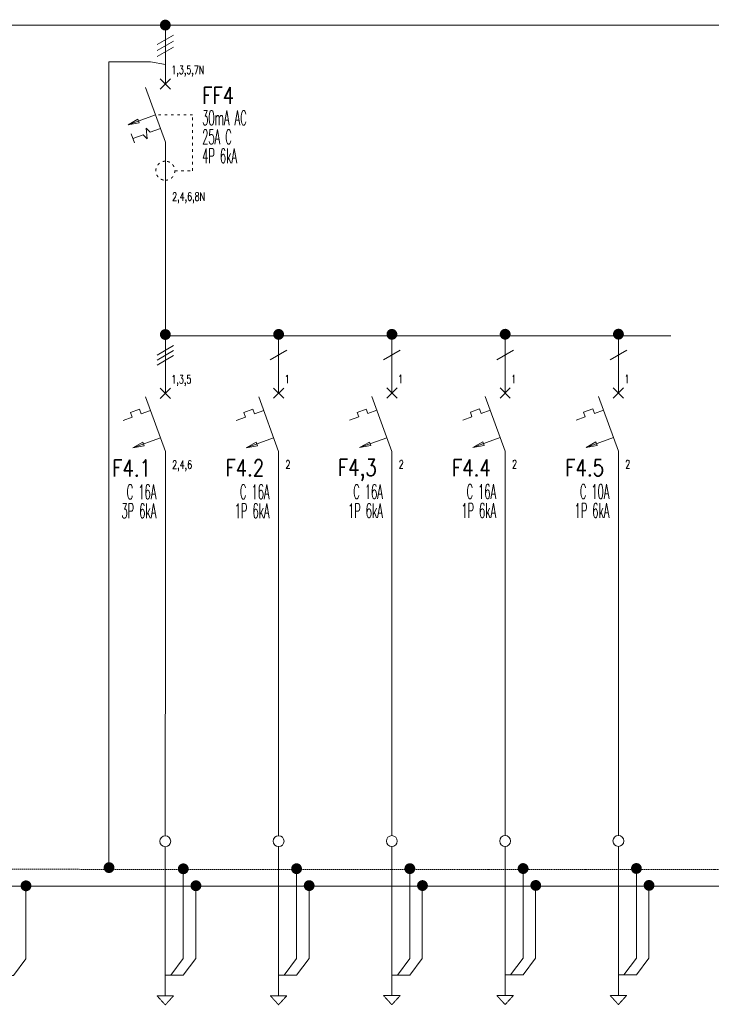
# Model space of a CAD drawing. Header units: millimetres. Extents: x 449515 to 838834, y -400723 to -307130.
# Tile 4 of 38: x 499961 to 516600, y -384603 to -360932. Entities that reach past the tile are written whole.
import ezdxf
from ezdxf.enums import TextEntityAlignment as Align

# ---------------------------------------------------------------- set-up
doc = ezdxf.new("R2010")
doc.units = ezdxf.units.MM
doc.header["$LTSCALE"] = 25.4
for name, pattern in [('ACAD_ISO03W100', [30, 12, -18]), ('CENTER2', [1.125, 0.75, -0.125, 0.125, -0.125]), ('HIDDEN', [0.375, 0.25, -0.125]), ('PO-ZWYK', [0])]:
    doc.linetypes.add(name, pattern=pattern)
for name, color, linetype, lineweight in [('I-EL_dodatkowe informacje', 7, 'Continuous', 13), ('I-EL_oznaczenia', 1, 'Continuous', 13), ('I-EL_projektowane-parametry', 4, 'Continuous', 13), ('I-EL_projektowane-połączenia', 80, 'Continuous', 13), ('I-EL_projektowane-symbol', 2, 'Continuous', 13), ('I-EL_projektowane-szyny zbiorcze', 31, 'Continuous', 13), ('I-EL_symbol', 2, 'Continuous', 13)]:
    doc.layers.add(name, color=color, linetype=linetype, lineweight=lineweight)
doc.styles.add('ROMANS', font='romans.shx', dxfattribs={"width": 0.75, "oblique": 15})
doc.styles.add('TXT 1.0', font='txt.shx')

# ---------------------------------------------------------------- blocks, each defined once
blk = doc.blocks.new('POŁĄCZENIE')
at = {"const_width": 0.65}
blk.add_lwpolyline([(-0.325, 0, 1), (0.325, 0, 1)], format="xyb", close=True, dxfattribs=at)

msp = doc.modelspace()

# ---------------------------------------------------------------- linework, layer by layer
at = {"layer": 'I-EL_projektowane-parametry', "color": 7}
for p, q in [((503264.625, -361531.4051, -2.8094), (503664.625, -361300.465, -2.8094)), ((503264.625, -361675.9843, -2.8094), (503664.625, -361445.0442, -2.8094)), ((503264.625, -361820.5635, -2.8094), (503664.625, -361589.6234, -2.8094)), ((503264.7793, -368999.0179, -0.7514), (503664.7793, -368768.0778, -0.7514)), ((503264.7793, -369114.3311, -0.7514), (503664.7793, -368883.391, -0.7514)), ((503264.7793, -369237.8809, -0.7514), (503664.7793, -369006.9408, -0.7514)), ((505990.1527, -369111.6701, -0.7514), (506390.1527, -368880.73, -0.7514)), ((508715.5261, -369110.1902, -0.7514), (509115.5261, -368879.25, -0.7514)), ((511440.8995, -369107.5292, -0.7514), (511840.8995, -368876.5891, -0.7514)), ((514166.2728, -369106.0492, -0.7514), (514566.2728, -368875.1091, -0.7514))]:
    msp.add_line(p, q, dxfattribs=at)
at = {"layer": 'I-EL_projektowane-połączenia'}
for p, q in [((503464.7793, -361094.6407, -3.8073), (503464.7793, -362330.3751, -3.8073)), ((503464.7793, -361094.6407, -2.5603), (503464.7793, -362007.29, -1.9574)), ((503464.7793, -361567.502, -2.5603), (503464.7793, -362007.7266, -2.4261)), ((503464.7793, -365343.232, -2.4261), (503464.7793, -368500.5, -2.4261)), ((503464.9336, -368532.9875, -1.7493), (503464.9336, -369768.7219, -1.7493)), ((503464.9336, -368532.9875, -0.5023), (503464.9337, -369445.6368, 0.1006)), ((503464.9336, -368532.9875, -0.5023), (515629.5734, -368532.9875, -0.5023)), ((506190.307, -368530.3265, -1.7493), (506190.307, -369766.061, -1.7493)), ((506190.307, -368530.3265, -0.5023), (506190.307, -369442.9759, 0.1006)), ((508915.6804, -368528.8465, -1.7493), (508915.6804, -369764.581, -1.7493)), ((508915.6804, -368528.8465, -0.5023), (508915.6804, -369441.4959, 0.1006)), ((511641.0538, -368526.1856, -1.7493), (511641.0538, -369761.92, -1.7493)), ((511641.0538, -368526.1856, -0.5023), (511641.0538, -369438.835, 0.1006)), ((514366.4271, -368524.7056, -1.7493), (514366.4271, -369760.4401, -1.7493)), ((514366.4271, -368524.7056, -0.5023), (514366.4271, -369437.355, 0.1006)), ((503464.9336, -369005.8488, -0.5023), (503464.9337, -369446.0734, -0.3681)), ((506190.307, -369003.1879, -0.5023), (506190.307, -369443.4124, -0.3681)), ((508915.6804, -369001.7079, -0.5023), (508915.6804, -369441.9325, -0.3681)), ((511641.0538, -368999.0469, -0.5023), (511641.0538, -369439.2715, -0.3681)), ((514366.4271, -368997.567, -0.5023), (514366.4271, -369437.7915, -0.3681)), ((503464.9337, -371866.2285, -0.3681), (503464.7793, -374920.2214, -2.894)), ((506190.307, -371863.5675, -0.3681), (506190.1527, -374917.5605, -2.894)), ((508915.6804, -371862.0876, -0.3681), (508915.5261, -374916.0805, -2.894)), ((511641.0538, -371859.4266, -0.3681), (511640.8994, -374913.4195, -2.894)), ((514366.4271, -371857.9466, -0.3681), (514366.2728, -374911.9396, -2.894))]:
    msp.add_line(p, q, dxfattribs=at)
for points, elevation in [([(502102.0926, -381338.6544), (502102.0926, -361945.4049), (503105.4185, -361945.4045), (503464.7793, -362007.7262)], -3.8305), ([(503464.7793, -374920.2214), (503463.5387, -380325.5902)], -2.894), ([(506190.1527, -374917.5605), (506188.9121, -380322.9293)], -2.894), ([(508915.5261, -374916.0805), (508914.2854, -380321.4493)], -2.894), ([(511640.8994, -374913.4195), (511639.6588, -380318.7884)], -2.894), ([(514366.2728, -374911.9396), (514365.0322, -380317.3084)], -2.894), ([(503463.5387, -384398.462), (503463.5387, -381042.5234)], -2.894), ([(506188.9121, -384395.8011), (506188.9121, -381039.8624)], -2.894), ([(508914.2854, -384394.3211), (508914.2854, -381038.3825)], -2.894), ([(511639.6588, -384391.6602), (511639.6588, -381035.7215)], -2.894), ([(514365.0322, -384390.1802), (514365.0322, -381034.2415)], -2.894), ([(503596.6892, -383904.2668), (503896.6892, -383504.2668), (503896.6892, -381322.6962), (503896.6892, -383504.2668), (503596.6892, -383904.2668), (503596.6892, -383904.2668), (503463.5387, -383904.2668)], -2.894), ([(506322.0626, -383901.6058), (506622.0626, -383501.6058), (506622.0626, -381320.0352), (506622.0626, -383501.6058), (506322.0626, -383901.6058), (506322.0626, -383901.6058), (506188.9121, -383901.6058)], -2.894), ([(509047.436, -383900.1258), (509347.436, -383500.1258), (509347.436, -381318.5552), (509347.436, -383500.1258), (509047.436, -383900.1258), (509047.436, -383900.1258), (508914.2854, -383900.1258)], -2.894), ([(511772.8093, -383897.4649), (512072.8093, -383497.4649), (512072.8093, -381315.8943), (512072.8093, -383497.4649), (511772.8093, -383897.4649), (511772.8093, -383897.4649), (511639.6588, -383897.4649)], -2.894), ([(514498.1827, -383895.9849), (514798.1827, -383495.9849), (514798.1827, -381314.4143), (514798.1827, -383495.9849), (514498.1827, -383895.9849), (514498.1827, -383895.9849), (514365.0322, -383895.9849)], -2.894), ([(500108.6292, -381757.0542), (500108.6292, -381757.0542), (500108.6292, -381757.0542), (500108.6292, -383506.9277), (499808.6292, -383906.9277), (499375.4787, -383906.9277), (499375.4787, -384401.123)], -2.894), ([(504196.6892, -381754.3933), (504196.6892, -381754.3933), (504196.6892, -381754.3933), (504196.6892, -383504.2668), (503896.6892, -383904.2668), (503463.5387, -383904.2668), (503463.5387, -384398.462)], -2.894), ([(506922.0626, -381751.7323), (506922.0626, -381751.7323), (506922.0626, -381751.7323), (506922.0626, -383501.6058), (506622.0626, -383901.6058), (506188.9121, -383901.6058), (506188.9121, -384395.8011)], -2.894), ([(509647.436, -381750.2523), (509647.436, -381750.2523), (509647.436, -381750.2523), (509647.436, -383500.1258), (509347.436, -383900.1258), (508914.2854, -383900.1258), (508914.2854, -384394.3211)], -2.894), ([(512372.8093, -381747.5914), (512372.8093, -381747.5914), (512372.8093, -381747.5914), (512372.8093, -383497.4649), (512072.8093, -383897.4649), (511639.6588, -383897.4649), (511639.6588, -384391.6602)], -2.894), ([(515098.1827, -381746.1114), (515098.1827, -381746.1114), (515098.1827, -381746.1114), (515098.1827, -383495.9849), (514798.1827, -383895.9849), (514365.0322, -383895.9849), (514365.0322, -384390.1802)], -2.894)]:
    msp.add_lwpolyline(points, dxfattribs=dict(at, elevation=elevation))
at = {"layer": 'I-EL_projektowane-symbol', "ltscale": 0.2}
for p, q in [((503463.5387, -380325.5902, -2.894), (503463.5387, -380552.7881, -2.894)), ((506188.9121, -380322.9293, -2.894), (506188.9121, -380550.1272, -2.894)), ((508914.2854, -380321.4493, -2.894), (508914.2854, -380548.6472, -2.894)), ((511639.6588, -380318.7884, -2.894), (511639.6588, -380545.9862, -2.894)), ((514365.0322, -380317.3084, -2.894), (514365.0322, -380544.5063, -2.894)), ((503463.5387, -380815.3255, -2.894), (503463.5387, -381042.5234, -2.894)), ((506188.9121, -380812.6646, -2.894), (506188.9121, -381039.8624, -2.894)), ((508914.2854, -380811.1846, -2.894), (508914.2854, -381038.3825, -2.894)), ((511639.6588, -380808.5237, -2.894), (511639.6588, -381035.7215, -2.894)), ((514365.0322, -380807.0437, -2.894), (514365.0322, -381034.2415, -2.894))]:
    msp.add_line(p, q, dxfattribs=at)
at = {"layer": 'I-EL_projektowane-symbol', "linetype": 'CENTER2', "ltscale": 0.2, "elevation": -2.894}
for points in [[(503662.246, -384398.462), (503264.8314, -384398.462), (503463.5387, -384617.2459)], [(506387.6194, -384395.8011), (505990.2048, -384395.8011), (506188.9121, -384614.585)], [(509112.9927, -384394.3211), (508715.5782, -384394.3211), (508914.2854, -384613.105)], [(511838.3661, -384391.6602), (511440.9515, -384391.6602), (511639.6588, -384610.4441)], [(514563.7395, -384390.1802), (514166.3249, -384390.1802), (514365.0322, -384608.9641)]]:
    msp.add_lwpolyline(points, close=True, dxfattribs=at)
at = {"layer": 'I-EL_projektowane-symbol', "ltscale": 0.2}
for centre in [(503463.5387, -380684.0568, -2.894), (506188.9121, -380681.3959, -2.894), (508914.2854, -380679.9159, -2.894), (511639.6588, -380677.2549, -2.894), (514365.0322, -380675.775, -2.894)]:
    msp.add_circle(centre, 131.2687, dxfattribs=at)
at = {"layer": 'I-EL_projektowane-szyny zbiorcze', "linetype": 'CENTER2', "lineweight": 20, "ltscale": 0.5}
msp.add_line((534878.792, -381764.045, -13.1905), (449668.2212, -381763.5648, -5.1081), dxfattribs=at)
at = {"layer": 'I-EL_projektowane-szyny zbiorcze', "linetype": 'PO-ZWYK', "lineweight": 25, "elevation": -13.3485}
msp.add_lwpolyline([(496644.3239, -361065.2975), (534931.591, -361059.5349)], dxfattribs=at)
at = {"layer": 'I-EL_projektowane-szyny zbiorcze', "linetype": 'HIDDEN', "lineweight": 20, "ltscale": 5, "elevation": 6.7599}
msp.add_lwpolyline([(534857.7062, -381365.5832), (461315.0339, -381348.9909), (461315.0339, -380934.3925), (449658.6672, -380934.3683)], dxfattribs=at)
at = {"layer": 'I-EL_symbol'}
for p, q in [((503464.7793, -362474.8549, -2.4261), (503464.7793, -362007.7266, -2.4261)), ((503340.9132, -362598.7209, -2.4261), (503588.6454, -362350.9888, -2.4261)), ((503588.6454, -362598.7209, -2.4261), (503340.9132, -362350.9888, -2.4261)), ((503464.7793, -363876.2396, -2.4261), (502985.4775, -362559.3687, -2.4261)), ((503464.7793, -365343.232, -2.4261), (503464.7793, -363876.2396, -2.4261)), ((503464.9337, -369913.2016, -0.3681), (503464.9337, -369446.0734, -0.3681)), ((503464.9337, -369913.2016, -0.3681), (503464.9337, -369446.0734, -0.3681)), ((506190.307, -369910.5407, -0.3681), (506190.307, -369443.4124, -0.3681)), ((506190.307, -369910.5407, -0.3681), (506190.307, -369443.4124, -0.3681)), ((508915.6804, -369909.0607, -0.3681), (508915.6804, -369441.9325, -0.3681)), ((508915.6804, -369909.0607, -0.3681), (508915.6804, -369441.9325, -0.3681)), ((511641.0538, -369906.3998, -0.3681), (511641.0538, -369439.2715, -0.3681)), ((511641.0538, -369906.3998, -0.3681), (511641.0538, -369439.2715, -0.3681)), ((514366.4271, -369904.9198, -0.3681), (514366.4271, -369437.7915, -0.3681)), ((514366.4271, -369904.9198, -0.3681), (514366.4271, -369437.7915, -0.3681)), ((503341.0676, -370037.0677, -0.3681), (503588.7997, -369789.3356, -0.3681)), ((503588.7997, -370037.0677, -0.3681), (503341.0676, -369789.3356, -0.3681)), ((503341.0676, -370037.0677, -0.3681), (503588.7997, -369789.3356, -0.3681)), ((503588.7997, -370037.0677, -0.3681), (503341.0676, -369789.3356, -0.3681)), ((506066.4409, -370034.4068, -0.3681), (506314.1731, -369786.6746, -0.3681)), ((506314.1731, -370034.4068, -0.3681), (506066.4409, -369786.6746, -0.3681)), ((506066.4409, -370034.4068, -0.3681), (506314.1731, -369786.6746, -0.3681)), ((506314.1731, -370034.4068, -0.3681), (506066.4409, -369786.6746, -0.3681)), ((508791.8143, -370032.9268, -0.3681), (509039.5465, -369785.1946, -0.3681)), ((509039.5465, -370032.9268, -0.3681), (508791.8143, -369785.1946, -0.3681)), ((508791.8143, -370032.9268, -0.3681), (509039.5465, -369785.1946, -0.3681)), ((509039.5465, -370032.9268, -0.3681), (508791.8143, -369785.1946, -0.3681)), ((511517.1877, -370030.2659, -0.3681), (511764.9199, -369782.5337, -0.3681)), ((511764.9199, -370030.2659, -0.3681), (511517.1877, -369782.5337, -0.3681)), ((511517.1877, -370030.2659, -0.3681), (511764.9199, -369782.5337, -0.3681)), ((511764.9199, -370030.2659, -0.3681), (511517.1877, -369782.5337, -0.3681)), ((514242.5611, -370028.7859, -0.3681), (514490.2932, -369781.0537, -0.3681)), ((514490.2932, -370028.7859, -0.3681), (514242.5611, -369781.0537, -0.3681)), ((514242.5611, -370028.7859, -0.3681), (514490.2932, -369781.0537, -0.3681)), ((514490.2932, -370028.7859, -0.3681), (514242.5611, -369781.0537, -0.3681)), ((503464.9337, -371314.5864, -0.3681), (502985.6318, -369997.7155, -0.3681)), ((503464.9337, -371314.5864, -0.3681), (502985.6318, -369997.7155, -0.3681)), ((506190.307, -371311.9255, -0.3681), (505711.0052, -369995.0545, -0.3681)), ((506190.307, -371311.9255, -0.3681), (505711.0052, -369995.0545, -0.3681)), ((508915.6804, -371310.4455, -0.3681), (508436.3786, -369993.5746, -0.3681)), ((508915.6804, -371310.4455, -0.3681), (508436.3786, -369993.5746, -0.3681)), ((511641.0538, -371307.7845, -0.3681), (511161.752, -369990.9136, -0.3681)), ((511641.0538, -371307.7845, -0.3681), (511161.752, -369990.9136, -0.3681)), ((514366.4271, -371306.3045, -0.3681), (513887.1253, -369989.4336, -0.3681)), ((514366.4271, -371306.3045, -0.3681), (513887.1253, -369989.4336, -0.3681)), ((503464.9337, -371866.2285, -0.3681), (503464.9337, -371314.5864, -0.3681)), ((503464.9337, -371866.2285, -0.3681), (503464.9337, -371314.5864, -0.3681)), ((506190.307, -371863.5675, -0.3681), (506190.307, -371311.9255, -0.3681)), ((506190.307, -371863.5675, -0.3681), (506190.307, -371311.9255, -0.3681)), ((508915.6804, -371862.0876, -0.3681), (508915.6804, -371310.4455, -0.3681)), ((508915.6804, -371862.0876, -0.3681), (508915.6804, -371310.4455, -0.3681)), ((511641.0538, -371859.4266, -0.3681), (511641.0538, -371307.7845, -0.3681)), ((511641.0538, -371859.4266, -0.3681), (511641.0538, -371307.7845, -0.3681)), ((514366.4271, -371857.9466, -0.3681), (514366.4271, -371306.3045, -0.3681)), ((514366.4271, -371857.9466, -0.3681), (514366.4271, -371306.3045, -0.3681))]:
    msp.add_line(p, q, dxfattribs=at)
at = {"layer": 'I-EL_symbol', "linetype": 'Continuous', "lineweight": 0}
for p, q in [((503225.1284, -363217.8042, -2.4261), (502566.693, -363457.4551, -2.4261)), ((502804.301, -363321.2798, -2.4261), (502566.693, -363457.4551, -2.4261)), ((502836.2348, -363409.0353, -2.4261), (502804.301, -363321.2798, -2.4261)), ((502566.693, -363457.4551, -2.4261), (502836.2348, -363409.0353, -2.4261)), ((503002.3947, -363539.15, -2.4261), (503029.0785, -363794.5474, -2.4261)), ((503103.5389, -363634.8995, -2.4261), (503002.3947, -363539.15, -2.4261)), ((503344.9539, -363547.0219, -2.4261), (503103.5389, -363634.8995, -2.4261)), ((502927.9343, -363698.7978, -2.4261), (502686.5249, -363786.6908, -2.4261)), ((503029.0785, -363794.5474, -2.4261), (502927.9343, -363698.7978, -2.4261)), ((503345.1082, -370985.3686, -0.3681), (502686.6728, -371225.0196, -0.3681)), ((503345.1082, -370985.3686, -0.3681), (502686.6728, -371225.0196, -0.3681)), ((502924.2808, -371088.8443, -0.3681), (502686.6728, -371225.0196, -0.3681)), ((502924.2808, -371088.8443, -0.3681), (502686.6728, -371225.0196, -0.3681)), ((502956.2146, -371176.5998, -0.3681), (502924.2808, -371088.8443, -0.3681)), ((502956.2146, -371176.5998, -0.3681), (502924.2808, -371088.8443, -0.3681)), ((506070.4816, -370982.7077, -0.3681), (505412.0462, -371222.3587, -0.3681)), ((506070.4816, -370982.7077, -0.3681), (505412.0462, -371222.3587, -0.3681)), ((505649.6542, -371086.1833, -0.3681), (505412.0462, -371222.3587, -0.3681)), ((505649.6542, -371086.1833, -0.3681), (505412.0462, -371222.3587, -0.3681)), ((505681.588, -371173.9389, -0.3681), (505649.6542, -371086.1833, -0.3681)), ((505681.588, -371173.9389, -0.3681), (505649.6542, -371086.1833, -0.3681)), ((508795.855, -370981.2277, -0.3681), (508137.4195, -371220.8787, -0.3681)), ((508795.855, -370981.2277, -0.3681), (508137.4195, -371220.8787, -0.3681)), ((508375.0276, -371084.7034, -0.3681), (508137.4195, -371220.8787, -0.3681)), ((508375.0276, -371084.7034, -0.3681), (508137.4195, -371220.8787, -0.3681)), ((508406.9614, -371172.4589, -0.3681), (508375.0276, -371084.7034, -0.3681)), ((508406.9614, -371172.4589, -0.3681), (508375.0276, -371084.7034, -0.3681)), ((511521.2283, -370978.5668, -0.3681), (510862.7929, -371218.2177, -0.3681)), ((511521.2283, -370978.5668, -0.3681), (510862.7929, -371218.2177, -0.3681)), ((511100.4009, -371082.0424, -0.3681), (510862.7929, -371218.2177, -0.3681)), ((511100.4009, -371082.0424, -0.3681), (510862.7929, -371218.2177, -0.3681)), ((511132.3347, -371169.7979, -0.3681), (511100.4009, -371082.0424, -0.3681)), ((511132.3347, -371169.7979, -0.3681), (511100.4009, -371082.0424, -0.3681)), ((514246.6017, -370977.0868, -0.3681), (513588.1663, -371216.7377, -0.3681)), ((514246.6017, -370977.0868, -0.3681), (513588.1663, -371216.7377, -0.3681)), ((513825.7743, -371080.5624, -0.3681), (513588.1663, -371216.7377, -0.3681)), ((513825.7743, -371080.5624, -0.3681), (513588.1663, -371216.7377, -0.3681)), ((513857.7081, -371168.3179, -0.3681), (513825.7743, -371080.5624, -0.3681)), ((513857.7081, -371168.3179, -0.3681), (513825.7743, -371080.5624, -0.3681)), ((502686.6728, -371225.0196, -0.3681), (502956.2146, -371176.5998, -0.3681)), ((502686.6728, -371225.0196, -0.3681), (502956.2146, -371176.5998, -0.3681)), ((505412.0462, -371222.3587, -0.3681), (505681.588, -371173.9389, -0.3681)), ((505412.0462, -371222.3587, -0.3681), (505681.588, -371173.9389, -0.3681)), ((508137.4195, -371220.8787, -0.3681), (508406.9614, -371172.4589, -0.3681)), ((508137.4195, -371220.8787, -0.3681), (508406.9614, -371172.4589, -0.3681)), ((510862.7929, -371218.2177, -0.3681), (511132.3347, -371169.7979, -0.3681)), ((510862.7929, -371218.2177, -0.3681), (511132.3347, -371169.7979, -0.3681)), ((513588.1663, -371216.7377, -0.3681), (513857.7081, -371168.3179, -0.3681)), ((513588.1663, -371216.7377, -0.3681), (513857.7081, -371168.3179, -0.3681))]:
    msp.add_line(p, q, dxfattribs=at)
at = {"layer": 'I-EL_symbol', "lineweight": 0}
for p, q in [((502726.4668, -363896.43, -2.4261), (502646.5831, -363676.9515, -2.4261)), ((502626.5585, -370376.9613, -0.3681), (502846.037, -370297.0776, -0.3681)), ((502846.037, -370297.0776, -0.3681), (502626.5585, -370376.9613, -0.3681)), ((502626.5585, -370376.9613, -0.3681), (502846.037, -370297.0776, -0.3681)), ((502846.037, -370297.0776, -0.3681), (502626.5585, -370376.9613, -0.3681)), ((502626.5585, -370376.9613, -0.3681), (502666.5003, -370486.7005, -0.3681)), ((502846.037, -370297.0776, -0.3681), (502885.9788, -370406.8169, -0.3681)), ((502846.037, -370297.0776, -0.3681), (502885.9788, -370406.8169, -0.3681)), ((502885.9788, -370406.8169, -0.3681), (503105.4573, -370326.9332, -0.3681)), ((502885.9788, -370406.8169, -0.3681), (503105.4573, -370326.9332, -0.3681)), ((505351.9319, -370374.3003, -0.3681), (505571.4104, -370294.4167, -0.3681)), ((505571.4104, -370294.4167, -0.3681), (505351.9319, -370374.3003, -0.3681)), ((505351.9319, -370374.3003, -0.3681), (505571.4104, -370294.4167, -0.3681)), ((505571.4104, -370294.4167, -0.3681), (505351.9319, -370374.3003, -0.3681)), ((505351.9319, -370374.3003, -0.3681), (505391.8737, -370484.0396, -0.3681)), ((505571.4104, -370294.4167, -0.3681), (505611.3522, -370404.1559, -0.3681)), ((505571.4104, -370294.4167, -0.3681), (505611.3522, -370404.1559, -0.3681)), ((505611.3522, -370404.1559, -0.3681), (505830.8307, -370324.2723, -0.3681)), ((505611.3522, -370404.1559, -0.3681), (505830.8307, -370324.2723, -0.3681)), ((508077.3053, -370372.8203, -0.3681), (508296.7837, -370292.9367, -0.3681)), ((508296.7837, -370292.9367, -0.3681), (508077.3053, -370372.8203, -0.3681)), ((508077.3053, -370372.8203, -0.3681), (508296.7837, -370292.9367, -0.3681)), ((508296.7837, -370292.9367, -0.3681), (508077.3053, -370372.8203, -0.3681)), ((508077.3053, -370372.8203, -0.3681), (508117.2471, -370482.5596, -0.3681)), ((508296.7837, -370292.9367, -0.3681), (508336.7256, -370402.676, -0.3681)), ((508296.7837, -370292.9367, -0.3681), (508336.7256, -370402.676, -0.3681)), ((508336.7256, -370402.676, -0.3681), (508556.204, -370322.7923, -0.3681)), ((508336.7256, -370402.676, -0.3681), (508556.204, -370322.7923, -0.3681)), ((510802.6786, -370370.1594, -0.3681), (511022.1571, -370290.2758, -0.3681)), ((511022.1571, -370290.2758, -0.3681), (510802.6786, -370370.1594, -0.3681)), ((510802.6786, -370370.1594, -0.3681), (511022.1571, -370290.2758, -0.3681)), ((511022.1571, -370290.2758, -0.3681), (510802.6786, -370370.1594, -0.3681)), ((510802.6786, -370370.1594, -0.3681), (510842.6204, -370479.8986, -0.3681)), ((511022.1571, -370290.2758, -0.3681), (511062.0989, -370400.015, -0.3681)), ((511022.1571, -370290.2758, -0.3681), (511062.0989, -370400.015, -0.3681)), ((511062.0989, -370400.015, -0.3681), (511281.5774, -370320.1314, -0.3681)), ((511062.0989, -370400.015, -0.3681), (511281.5774, -370320.1314, -0.3681)), ((513528.052, -370368.6794, -0.3681), (513747.5305, -370288.7958, -0.3681)), ((513747.5305, -370288.7958, -0.3681), (513528.052, -370368.6794, -0.3681)), ((513528.052, -370368.6794, -0.3681), (513747.5305, -370288.7958, -0.3681)), ((513747.5305, -370288.7958, -0.3681), (513528.052, -370368.6794, -0.3681)), ((513528.052, -370368.6794, -0.3681), (513567.9938, -370478.4187, -0.3681)), ((513747.5305, -370288.7958, -0.3681), (513787.4723, -370398.535, -0.3681)), ((513747.5305, -370288.7958, -0.3681), (513787.4723, -370398.535, -0.3681)), ((513787.4723, -370398.535, -0.3681), (514006.9508, -370318.6514, -0.3681)), ((513787.4723, -370398.535, -0.3681), (514006.9508, -370318.6514, -0.3681)), ((502666.5003, -370486.7005, -0.3681), (502447.0219, -370566.5842, -0.3681)), ((505391.8737, -370484.0396, -0.3681), (505172.3952, -370563.9232, -0.3681)), ((508117.2471, -370482.5596, -0.3681), (507897.7686, -370562.4432, -0.3681)), ((510842.6204, -370479.8986, -0.3681), (510623.142, -370559.7823, -0.3681)), ((513567.9938, -370478.4187, -0.3681), (513348.5153, -370558.3023, -0.3681))]:
    msp.add_line(p, q, dxfattribs=at)
at = {"layer": 'I-EL_symbol', "linetype": 'ACAD_ISO03W100', "lineweight": 0, "ltscale": 0.2, "elevation": -2.4261}
for points in [[(504122.0908, -363217.8042), (504122.0908, -363217.8042), (504122.0908, -363217.8042), (503225.1284, -363217.8042)], [(503693.2973, -364563.0719), (504122.0908, -364563.0719), (504122.0908, -363217.8042), (504122.0908, -363217.8042)]]:
    msp.add_lwpolyline(points, dxfattribs=at)
msp.add_lwpolyline([(503464.7793, -364791.5899, -1), (503464.7793, -364334.5539), (503464.7793, -364334.5539, -1), (503464.7793, -364791.5899)], format="xyb", close=True, dxfattribs=at)

# ---------------------------------------------------------------- block references
at = {"layer": 'I-EL_projektowane-połączenia', "xscale": 200, "yscale": 200, "zscale": 200}
for p in [(503464.625, -361062.1532, -4.4841), (503464.7793, -368500.5, -2.4261), (506190.1527, -368497.839, -2.4261), (508915.5261, -368496.3591, -2.4261), (511640.8994, -368493.6981, -2.4261), (514366.2728, -368492.2181, -2.4261), (502111.0911, -381316.6034, 18.32), (503896.6892, -381345.5791, 18.32), (506622.0626, -381342.9182, 18.32), (509347.436, -381341.4382, 18.32), (512072.8093, -381338.7773, 18.32), (514798.1827, -381337.2973, 18.32), (500112.3955, -381754.7701, -1.2665), (504200.4556, -381752.1092, -1.2665), (506925.829, -381749.4482, -1.2665), (509651.2023, -381747.9682, -1.2665), (512376.5757, -381745.3073, -1.2665), (515101.9491, -381743.8273, -1.2665)]:
    msp.add_blockref('POŁĄCZENIE', p, dxfattribs=at)

# ---------------------------------------------------------------- texts
at = {"layer": 'I-EL_dodatkowe informacje', "color": 7, "style": 'ROMANS', "width": 0.7}
for s, p in [('1,3,5,7N', (503610.2231, -362238.3259, -2.4261)), ('2,4,6,8N', (503629.0067, -365283.9439, -2.4261)), ('1,3,5', (503610.3775, -369676.6727, -0.3681)), ('1', (503610.3775, -369676.6727, -0.3681)), ('1', (506335.7508, -369674.0117, -0.3681)), ('1', (506335.7508, -369674.0117, -0.3681)), ('1', (509061.1242, -369672.5318, -0.3681)), ('1', (509061.1242, -369672.5318, -0.3681)), ('1', (511786.4976, -369669.8708, -0.3681)), ('1', (511786.4976, -369669.8708, -0.3681)), ('1', (514511.871, -369668.3908, -0.3681)), ('1', (514511.871, -369668.3908, -0.3681)), ('2', (503629.161, -371727.9588, -0.3681)), ('2,4,6', (503629.161, -371727.9588, -0.3681)), ('2', (506354.5344, -371725.2979, -0.3681)), ('2', (506354.5344, -371725.2979, -0.3681)), ('2', (509079.9078, -371723.8179, -0.3681)), ('2', (509079.9078, -371723.8179, -0.3681)), ('2', (511805.2811, -371721.1569, -0.3681)), ('2', (511805.2811, -371721.1569, -0.3681)), ('2', (514530.6545, -371719.677, -0.3681)), ('2', (514530.6545, -371719.677, -0.3681))]:
    msp.add_text(s, height=200, dxfattribs=at).set_placement(p)
at = {"layer": 'I-EL_dodatkowe informacje', "style": 'ROMANS', "width": 0.5}
for s, p in [('30mA AC', (504350.3143, -363292.8749, -3.4005)), ('25A C', (504350.3143, -363749.6279, -3.4005)), ('4P 6kA', (504350.3143, -364206.3808, -3.4005))]:
    msp.add_text(s, height=350, dxfattribs=at).set_placement(p, align=Align.MIDDLE_LEFT)
for s, p in [('C 16A', (503247.9713, -372283.5538, -7.9025)), ('C 16A', (505973.3447, -372280.8929, -7.9025)), ('C 16A', (508698.7181, -372279.4129, -7.9025)), ('C 16A', (511424.0914, -372276.7519, -7.9025)), ('C 10A', (514149.4648, -372275.272, -7.9025)), ('3P 6kA', (503247.9713, -372740.3067, -7.9025)), ('1P 6kA', (505973.3447, -372737.6458, -7.9025)), ('1P 6kA', (508698.7181, -372736.1658, -7.9025)), ('1P 6kA', (511424.0914, -372733.5049, -7.9025)), ('1P 6kA', (514149.4648, -372732.0249, -7.9025))]:
    msp.add_text(s, height=350, dxfattribs=at).set_placement(p, align=Align.MIDDLE_RIGHT)
at = {"layer": 'I-EL_oznaczenia', "linetype": 'Continuous', "style": 'TXT 1.0', "width": 0.8}
for s, p in [('FF4', (504350.3143, -362754.9606, -3.4005)), ('F4.1', (502185.8231, -371710.4622, -1.8112)), ('F4.2', (504911.1964, -371707.8012, -1.8112)), ('F4,3', (507618.1608, -371697.1168, -1.8112)), ('F4.4', (510361.9432, -371703.6603, -1.8112)), ('F4.5', (513087.3165, -371702.1803, -1.8112))]:
    msp.add_text(s, height=400, dxfattribs=at).set_placement(p, align=Align.MIDDLE_LEFT)

doc.saveas('drawing.dxf')
